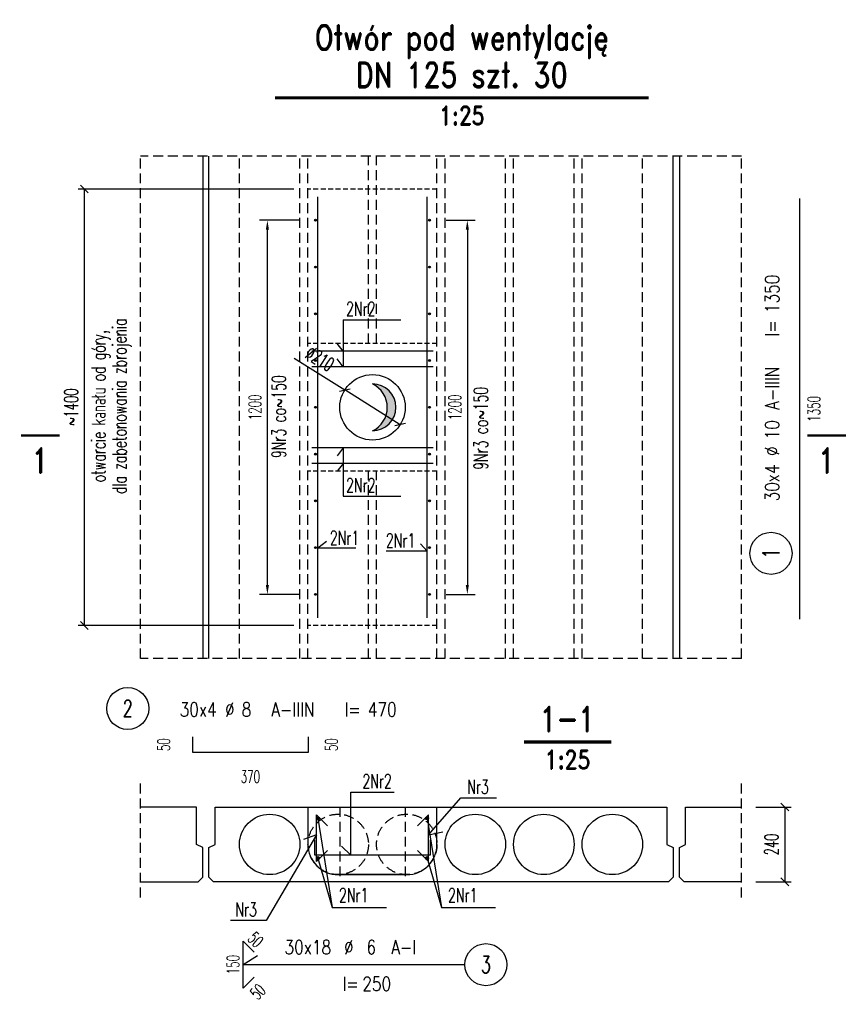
# Model space of a CAD drawing. Header units: millimetres. Extents: x 42034 to 81515, y -12159 to 10238.
# Tile 5 of 14: x 42034 to 44690, y 6888 to 10047. Entities that reach past the tile are written whole.
import ezdxf
from ezdxf.enums import TextEntityAlignment as Align

# ---------------------------------------------------------------- set-up
doc = ezdxf.new("R2010")
doc.units = ezdxf.units.MM
doc.header["$LTSCALE"] = 2.5
doc.linetypes.add('DASHED', pattern=[19.05, 12.7, -6.35])
doc.linetypes.add('DASHED2', pattern=[9.525, 6.35, -3.175])
for name, color, linetype in [('Gruba', 6, 'Continuous'), ('Niewidoczne', 181, 'DASHED'), ('Odnosnik_strzemiona', 40, 'Continuous'), ('Odnosnik_zbrojenie', 25, 'Continuous'), ('Opis_zbrojenie', 7, 'Continuous'), ('Otwory_projektowane', 3, 'Continuous'), ('Przekroj', 2, 'Continuous'), ('Przerywana', 5, 'DASHED'), ('Strzemiona', 4, 'Continuous'), ('Tekst', 31, 'Continuous'), ('Widok', 8, 'Continuous'), ('Wyburzenia', 115, 'DASHED2'), ('Wymiary', 86, 'Continuous'), ('wymiary_zbrojenie', 111, 'Continuous'), ('Zbrojenie', 1, 'Continuous')]:
    doc.layers.add(name, color=color, linetype=linetype)
doc.styles.add('Romans', font='romans.shx', dxfattribs={"width": 0.6})
doc.styles.get("Standard").update_dxf_attribs({"font": 'romans.shx', "width": 0.65})
doc.styles.add('style1', font='romand.shx', dxfattribs={"width": 0.8})
doc.dimstyles.new('OP_preta_25', dxfattribs={"dimscale": 10, "dimtxt": 4, "dimasz": 4, "dimexe": 2.5, "dimexo": 5, "dimgap": 1.2, "dimtad": 1, "dimdec": 0, "dimrnd": 5, "dimzin": 9, "dimdsep": 46, "dimtxsty": 'Romans', "dimblk": 'OBLIQUE', "dimcen": 20, "dimdle": 2.5, "dimse1": 1, "dimse2": 1, "dimsd1": 1, "dimsd2": 1, "dimclrt": 31, "dimadec": 0, "dimazin": 0, "dimtfac": 1, "dimtdec": 0, "dimtix": 1, "dimtmove": 1, "dimatfit": 2, "dimldrblk": 'DOT', "dimfxl": 0, "dimtolj": 1, "dimtzin": 0, "dimarcsym": 0})
doc.dimstyles.new('Skala_25', dxfattribs={"dimscale": 10, "dimtxt": 4.5, "dimasz": 2.5, "dimexe": 2, "dimexo": 4.5, "dimgap": 2, "dimtad": 1, "dimdec": 0, "dimdsep": 46, "dimtxsty": 'Romans', "dimblk": 'OBLIQUE', "dimcen": 0.09, "dimclrt": 31, "dimadec": 0, "dimazin": 0, "dimtfac": 1, "dimtdec": 0, "dimtix": 1, "dimtmove": 2, "dimatfit": 3, "dimldrblk": 'DOT', "dimfxl": 1, "dimtolj": 1, "dimtzin": 0, "dimarcsym": 0})
doc.dimstyles.new('Strzemiona_25', dxfattribs={"dimscale": 10, "dimtxt": 4, "dimasz": 3, "dimexe": 2.5, "dimexo": 5, "dimgap": 2, "dimtad": 1, "dimdec": 0, "dimrnd": 5, "dimzin": 9, "dimdsep": 46, "dimtxsty": 'Romans', "dimcen": 20, "dimclrt": 31, "dimadec": 1, "dimazin": 2, "dimtfac": 1, "dimtdec": 0, "dimtix": 1, "dimtmove": 2, "dimatfit": 2, "dimfxl": 1, "dimtolj": 1, "dimtzin": 0, "dimarcsym": 0})

# ---------------------------------------------------------------- blocks, each defined once
blk = doc.blocks.new('_Oblique')
at = {"color": 0, "linetype": 'ByBlock', "lineweight": -2}
blk.add_line((-0.5, -0.5), (0.5, 0.5), dxfattribs=at)
blk = doc.blocks.new('*D123')
at = {"layer": 'Defpoints', "color": 0, "transparency": 16777216}
for p in [(42241.3, 9503.2), (42959, 9503.2), (42959, 8103.2)]:
    blk.add_point(p, dxfattribs=at)
at = {"layer": 'Wymiary', "color": 0, "lineweight": -2, "transparency": 16777216}
for p, q in [((42914, 9503.2), (42221.3, 9503.2)), ((42241.3, 8103.2), (42241.3, 9503.2)), ((42914, 8103.2), (42221.3, 8103.2))]:
    blk.add_line(p, q, dxfattribs=at)
at = {"layer": 'Wymiary', "color": 0, "lineweight": -2, "transparency": 16777216, "xscale": 25, "yscale": 25, "zscale": 25}
for p, rotation in [((42241.3, 9503.2), 90), ((42241.3, 8103.2), 270)]:
    blk.add_blockref('_Oblique', p, dxfattribs=dict(at, rotation=rotation))
at = {"layer": 'Wymiary', "color": 31, "transparency": 16777216, "insert": (42198.8, 8803.2), "char_height": 45, "attachment_point": 5, "rotation": 90, "style": 'Romans'}
blk.add_mtext('\\A1;~1400', dxfattribs=at)
blk = doc.blocks.new('_Dot')
at = {"color": 0, "linetype": 'ByBlock', "lineweight": -2}
blk.add_line((-0.5, 0), (-1, 0), dxfattribs=at)
at = {"color": 0, "linetype": 'ByBlock', "const_width": 0.5}
blk.add_lwpolyline([(-0.25, 0, 1), (0.25, 0, 1)], format="xyb", close=True, dxfattribs=at)
blk = doc.blocks.new('*D124')
at = {"layer": 'Defpoints', "color": 0, "ltscale": 0.2, "transparency": 16777216}
for p in [(43352, 9403.2), (43352, 8203.2), (43470.5, 8203.2)]:
    blk.add_point(p, dxfattribs=at)
at = {"layer": 'Odnosnik_strzemiona', "color": 0, "lineweight": -2, "ltscale": 0.2, "transparency": 16777216}
for p, q in [((43402, 9403.2), (43495.5, 9403.2)), ((43470.5, 9373.2), (43470.5, 8233.2)), ((43402, 8203.2), (43495.5, 8203.2))]:
    blk.add_line(p, q, dxfattribs=at)
at = {"layer": 'Odnosnik_strzemiona', "color": 0, "ltscale": 0.2, "transparency": 16777216}
for points in [[(43465.5, 9373.2), (43475.5, 9373.2), (43470.5, 9403.2)], [(43465.5, 8233.2), (43475.5, 8233.2), (43470.5, 8203.2)]]:
    blk.add_solid(points, dxfattribs=at)
at = {"layer": 'Odnosnik_strzemiona', "color": 31, "ltscale": 0.2, "transparency": 16777216, "insert": (43430.5, 8803.2), "char_height": 40, "attachment_point": 5, "rotation": 90, "style": 'Romans'}
blk.add_mtext('\\A1;1200', dxfattribs=at)
blk = doc.blocks.new('*D135')
at = {"layer": 'Defpoints', "color": 0, "ltscale": 0.2, "transparency": 16777216}
for p in [(42828.7, 9403.2), (42980, 9403.2), (42980, 8203.2)]:
    blk.add_point(p, dxfattribs=at)
at = {"layer": 'Odnosnik_strzemiona', "color": 0, "lineweight": -2, "ltscale": 0.2, "transparency": 16777216}
for p, q in [((42930, 9403.2), (42803.7, 9403.2)), ((42828.7, 8233.2), (42828.7, 9373.2)), ((42930, 8203.2), (42803.7, 8203.2))]:
    blk.add_line(p, q, dxfattribs=at)
at = {"layer": 'Odnosnik_strzemiona', "color": 0, "ltscale": 0.2, "transparency": 16777216}
for points in [[(42823.7, 9373.2), (42833.7, 9373.2), (42828.7, 9403.2)], [(42823.7, 8233.2), (42833.7, 8233.2), (42828.7, 8203.2)]]:
    blk.add_solid(points, dxfattribs=at)
at = {"layer": 'Odnosnik_strzemiona', "color": 31, "ltscale": 0.2, "transparency": 16777216, "insert": (42788.7, 8803.2), "char_height": 40, "attachment_point": 5, "rotation": 90, "style": 'Romans'}
blk.add_mtext('\\A1;1200', dxfattribs=at)
blk = doc.blocks.new('*D136')
at = {"layer": 'Defpoints', "color": 0, "transparency": 16777216}
for p in [(44351, 7521.1), (44351, 7281.1), (44489.7, 7281.1)]:
    blk.add_point(p, dxfattribs=at)
at = {"layer": 'Wymiary', "color": 0, "lineweight": -2, "transparency": 16777216}
for p, q in [((44396, 7521.1), (44509.7, 7521.1)), ((44489.7, 7521.1), (44489.7, 7281.1)), ((44396, 7281.1), (44509.7, 7281.1))]:
    blk.add_line(p, q, dxfattribs=at)
at = {"layer": 'Wymiary', "color": 0, "lineweight": -2, "transparency": 16777216, "xscale": 25, "yscale": 25, "zscale": 25}
for p, rotation in [((44489.7, 7521.1), 90), ((44489.7, 7281.1), 270)]:
    blk.add_blockref('_Oblique', p, dxfattribs=dict(at, rotation=rotation))
at = {"layer": 'Wymiary', "color": 31, "transparency": 16777216, "insert": (44447.2, 7401.1), "char_height": 45, "attachment_point": 5, "rotation": 90, "style": 'Romans'}
blk.add_mtext('\\A1;240', dxfattribs=at)
blk = doc.blocks.new('*D137')
at = {"layer": 'Defpoints', "color": 0, "ltscale": 0.2, "transparency": 16777216}
for p in [(43077.1, 8859), (43255, 8747.4)]:
    blk.add_point(p, dxfattribs=at)
at = {"layer": 'Wymiary', "color": 0, "lineweight": -2, "ltscale": 0.2, "transparency": 16777216}
for p in [(42914.7, 8960.9), (43255, 8747.4)]:
    blk.add_line(p, (43077.1, 8859), dxfattribs=at)
at = {"layer": 'Wymiary', "color": 0, "lineweight": -2, "ltscale": 0.2, "transparency": 16777216, "xscale": 25, "yscale": 25, "zscale": 25}
for p, rotation in [((43077.1, 8859), 327.898330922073), ((43255, 8747.4), 147.898330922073)]:
    blk.add_blockref('_Oblique', p, dxfattribs=dict(at, rotation=rotation))
at = {"layer": 'Wymiary', "color": 31, "ltscale": 0.2, "transparency": 16777216, "insert": (42997.3, 8959.2), "char_height": 45, "attachment_point": 5, "rotation": 327.8983, "style": 'Romans'}
blk.add_mtext('\\A1;∅210', dxfattribs=at)
blk = doc.blocks.new('*D116')
at = {"layer": 'Defpoints', "color": 0, "ltscale": 0.2, "transparency": 16777216}
for p in [(44537.6, 9473.2), (44615, 9473.2), (44537.6, 8123.2)]:
    blk.add_point(p, dxfattribs=at)
at = {"layer": 'wymiary_zbrojenie', "color": 31, "ltscale": 0.2, "transparency": 16777216, "insert": (44583, 8798.2), "char_height": 40, "attachment_point": 5, "rotation": 90, "style": 'Romans'}
blk.add_mtext('\\A1;1350', dxfattribs=at)
blk = doc.blocks.new('Op_preta')
at = {"color": 7}
blk.add_circle((-30.3, 68.1), 37.5, dxfattribs=at)
at = {"color": 31, "width": 0.8}
for s, p in [('%%c', (143.2, 53.6)), ('l=', (356.2, 53.6))]:
    blk.add_text(s, height=25, dxfattribs=at).set_placement(p)
at = {"color": 31, "width": 0.7}
blk.add_attdef('222', text='', height=30, dxfattribs=at).set_placement((-30.3, 68.1), align=Align.MIDDLE)
at = {"color": 31, "width": 0.8}
blk.add_attdef('222X10', text='', height=25, dxfattribs=at).set_placement((128.3, 53.6), align=Align.RIGHT)
for tag, p in [('25', (172.8, 53.6)), ('RB500W', (225.6, 53.6)), ('1000', (397.8, 53.6))]:
    blk.add_attdef(tag, p, '', height=25, dxfattribs=at)
blk = doc.blocks.new('*D117')
at = {"layer": 'Defpoints', "color": 0, "ltscale": 0.2, "transparency": 16777216}
for p in [(42589.1, 7696.2), (42959.1, 7696.2), (42959.1, 7586.4)]:
    blk.add_point(p, dxfattribs=at)
at = {"layer": 'wymiary_zbrojenie', "color": 31, "ltscale": 0.2, "transparency": 16777216, "insert": (42774.1, 7618.4), "char_height": 40, "attachment_point": 5, "style": 'Romans'}
blk.add_mtext('\\A1;370', dxfattribs=at)
blk = doc.blocks.new('*D118')
at = {"layer": 'Defpoints', "color": 0, "ltscale": 0.2, "transparency": 16777216}
for p in [(42959.1, 7746.2), (43066.2, 7746.2), (42959.1, 7696.2)]:
    blk.add_point(p, dxfattribs=at)
at = {"layer": 'wymiary_zbrojenie', "color": 31, "ltscale": 0.2, "transparency": 16777216, "insert": (43034.2, 7721.2), "char_height": 40, "attachment_point": 5, "rotation": 90, "style": 'Romans'}
blk.add_mtext('\\A1;50', dxfattribs=at)
blk = doc.blocks.new('*D119')
at = {"layer": 'Defpoints', "color": 0, "ltscale": 0.2, "transparency": 16777216}
for p in [(42527.9, 7746.2), (42589.1, 7746.2), (42589.1, 7696.2)]:
    blk.add_point(p, dxfattribs=at)
at = {"layer": 'wymiary_zbrojenie', "color": 31, "ltscale": 0.2, "transparency": 16777216, "insert": (42495.9, 7721.2), "char_height": 40, "attachment_point": 5, "rotation": 90, "style": 'Romans'}
blk.add_mtext('\\A1;50', dxfattribs=at)
blk = doc.blocks.new('*D120')
at = {"layer": 'Defpoints', "color": 0, "ltscale": 0.2, "transparency": 16777216}
for p in [(42750.6, 7090.5), (42750.6, 7090.5), (42750.6, 6940.5)]:
    blk.add_point(p, dxfattribs=at)
at = {"layer": 'wymiary_zbrojenie', "color": 31, "ltscale": 0.2, "transparency": 16777216, "insert": (42718.6, 7015.5), "char_height": 40, "attachment_point": 5, "rotation": 90, "style": 'Romans'}
blk.add_mtext('\\A1;150', dxfattribs=at)
blk = doc.blocks.new('*D121')
at = {"layer": 'Defpoints', "color": 0, "ltscale": 0.2, "transparency": 16777216}
for p in [(42750.6, 7090.5), (42786, 7055.1), (42786, 7055.1)]:
    blk.add_point(p, dxfattribs=at)
at = {"layer": 'wymiary_zbrojenie', "color": 31, "ltscale": 0.2, "transparency": 16777216, "insert": (42790.9, 7095.4), "char_height": 40, "attachment_point": 5, "rotation": 315, "style": 'Romans'}
blk.add_mtext('\\A1;50', dxfattribs=at)
blk = doc.blocks.new('*D122')
at = {"layer": 'Defpoints', "color": 0, "ltscale": 0.2, "transparency": 16777216}
for p in [(42786, 6975.8), (42750.6, 6940.5), (42802.8, 6888.2)]:
    blk.add_point(p, dxfattribs=at)
at = {"layer": 'wymiary_zbrojenie', "color": 31, "ltscale": 0.2, "transparency": 16777216, "insert": (42797.9, 6928.5), "char_height": 40, "attachment_point": 5, "rotation": 45, "style": 'Romans'}
blk.add_mtext('\\A1;50', dxfattribs=at)
blk = doc.blocks.new('Op_strzemie_p')
at = {"color": 7}
blk.add_line((0, 0), (313.1, 0), dxfattribs=at)
at = {"color": 7, "ltscale": 0.4}
blk.add_circle((350.6, 0), 37.5, dxfattribs=at)
at = {"color": 31, "ltscale": 0.4, "width": 0.8}
for s, p in [('%%C', (97.6, 18.4)), ('l=', (94.9, -46.9))]:
    blk.add_text(s, height=25, dxfattribs=at).set_placement(p)
blk.add_attdef('333', text='', height=25, dxfattribs=at).set_placement((74.6, 18.4), align=Align.RIGHT)
for tag, p in [('8', (137.6, 18.4)), ('RB500W', (181.7, 18.4)), ('1000', (130.2, -46.9))]:
    blk.add_attdef(tag, p, '', height=25, dxfattribs=at)
at = {"color": 31, "ltscale": 0.4, "width": 0.7}
blk.add_attdef('222', text='', height=30, dxfattribs=at).set_placement((350.6, 0), align=Align.MIDDLE)

msp = doc.modelspace()

# ---------------------------------------------------------------- hatches: boundary and pattern name
at = {"layer": 'Otwory_projektowane', "lineweight": 25}
h = msp.add_hatch(color=256, dxfattribs=at)
h.dxf.hatch_style = 1
h.paths.add_polyline_path([(43167.7, 8728.2, 0.989168), (43166, 8878.2, -0.623242)])
at = {"layer": 'Strzemiona', "ltscale": 0.2}
h = msp.add_hatch(color=256, dxfattribs=at)
h.dxf.hatch_style = 1
h.paths.add_polyline_path([(42986, 9403.2, 1), (42980, 9403.2, 1)])
h = msp.add_hatch(color=256, dxfattribs=at)
h.dxf.hatch_style = 1
h.paths.add_polyline_path([(43352, 9403.2, 1), (43346, 9403.2, 1)])
h = msp.add_hatch(color=256, dxfattribs=at)
h.dxf.hatch_style = 1
h.paths.add_polyline_path([(42986, 9253.2, 1), (42980, 9253.2, 1)])
h = msp.add_hatch(color=256, dxfattribs=at)
h.dxf.hatch_style = 1
h.paths.add_polyline_path([(43352, 9253.2, 1), (43346, 9253.2, 1)])
h = msp.add_hatch(color=256, dxfattribs=at)
h.dxf.hatch_style = 1
h.paths.add_polyline_path([(42986, 9103.2, 1), (42980, 9103.2, 1)])
h = msp.add_hatch(color=256, dxfattribs=at)
h.dxf.hatch_style = 1
h.paths.add_polyline_path([(43352, 9103.2, 1), (43346, 9103.2, 1)])
h = msp.add_hatch(color=256, dxfattribs=at)
h.dxf.hatch_style = 1
h.paths.add_polyline_path([(42986, 8953.2, 1), (42980, 8953.2, 1)])
h = msp.add_hatch(color=256, dxfattribs=at)
h.dxf.hatch_style = 1
h.paths.add_polyline_path([(43352, 8953.2, 1), (43346, 8953.2, 1)])
h = msp.add_hatch(color=256, dxfattribs=at)
h.dxf.hatch_style = 1
h.paths.add_polyline_path([(42986, 8803.2, 1), (42980, 8803.2, 1)])
h = msp.add_hatch(color=256, dxfattribs=at)
h.dxf.hatch_style = 1
h.paths.add_polyline_path([(43352, 8803.2, 1), (43346, 8803.2, 1)])
h = msp.add_hatch(color=256, dxfattribs=at)
h.dxf.hatch_style = 1
h.paths.add_polyline_path([(42986, 8653.2, 1), (42980, 8653.2, 1)])
h = msp.add_hatch(color=256, dxfattribs=at)
h.dxf.hatch_style = 1
h.paths.add_polyline_path([(43352, 8653.2, 1), (43346, 8653.2, 1)])
h = msp.add_hatch(color=256, dxfattribs=at)
h.dxf.hatch_style = 1
h.paths.add_polyline_path([(42986, 8503.2, 1), (42980, 8503.2, 1)])
h = msp.add_hatch(color=256, dxfattribs=at)
h.dxf.hatch_style = 1
h.paths.add_polyline_path([(43352, 8503.2, 1), (43346, 8503.2, 1)])
h = msp.add_hatch(color=256, dxfattribs=at)
h.dxf.hatch_style = 1
h.paths.add_polyline_path([(42986, 8353.2, 1), (42980, 8353.2, 1)])
h = msp.add_hatch(color=256, dxfattribs=at)
h.dxf.hatch_style = 1
h.paths.add_polyline_path([(43352, 8353.2, 1), (43346, 8353.2, 1)])
h = msp.add_hatch(color=256, dxfattribs=at)
h.dxf.hatch_style = 1
h.paths.add_polyline_path([(42986, 8203.2, 1), (42980, 8203.2, 1)])
h = msp.add_hatch(color=256, dxfattribs=at)
h.dxf.hatch_style = 1
h.paths.add_polyline_path([(43352, 8203.2, 1), (43346, 8203.2, 1)])
at = {"layer": 'Zbrojenie'}
h = msp.add_hatch(color=256, dxfattribs=at)
h.dxf.hatch_style = 1
h.paths.add_polyline_path([(42996, 7485.1, 1), (42986, 7485.1, 1)])
h = msp.add_hatch(color=256, dxfattribs=at)
h.dxf.hatch_style = 1
h.paths.add_polyline_path([(43336, 7485.1, -1), (43346, 7485.1, -1)])
h = msp.add_hatch(color=256, dxfattribs=at)
h.dxf.hatch_style = 1
h.paths.add_polyline_path([(42996, 7357.1, 1), (42986, 7357.1, 1)])
h = msp.add_hatch(color=256, dxfattribs=at)
h.dxf.hatch_style = 1
h.paths.add_polyline_path([(43336, 7357.1, -1), (43346, 7357.1, -1)])

# ---------------------------------------------------------------- linework, layer by layer
at = {"layer": 'Gruba'}
for points, const_width in [([(42852.6, 9795.9), (44052.6, 9795.9)], 10), ([(42037.3, 8712.6), (42162.3, 8712.6)], 7.5), ([(44561.4, 8712.6), (44686.4, 8712.6)], 7.5), ([(43652.2, 7729.8), (43932.2, 7729.8)], 10)]:
    msp.add_lwpolyline(points, dxfattribs=dict(at, const_width=const_width))
at = {"layer": 'Niewidoczne'}
for p, q in [((42739, 7997.7), (42739, 9608.8)), ((42933, 7997.7), (42933, 9608.8)), ((42959, 7997.7), (42959, 9608.8)), ((43153, 9008.2), (43153, 9608.8)), ((43179, 9008.2), (43179, 9608.8)), ((43373, 7997.7), (43373, 9608.8)), ((43399, 7997.7), (43399, 9608.8)), ((43593, 7997.7), (43593, 9608.8)), ((43619, 7997.7), (43619, 9608.8)), ((43813, 7997.7), (43813, 9608.8)), ((43839, 7997.7), (43839, 9608.8)), ((44033, 7997.7), (44033, 9608.8)), ((43153, 7997.7), (43153, 8598.2)), ((43179, 7997.7), (43179, 8598.2)), ((43061, 7521.1), (43061, 7281.1)), ((43271, 7521.1), (43271, 7281.1))]:
    msp.add_line(p, q, dxfattribs=at)
for centre in [(43056, 7401.1), (43276, 7401.1)]:
    msp.add_circle(centre, 97, dxfattribs=at)
at = {"layer": 'Odnosnik_strzemiona'}
for p, q in [((43346, 7431.9), (43449.6, 7550.1)), ((43449.6, 7550.1), (43564.2, 7550.1)), ((42986, 7431.9), (42824.6, 7156.8)), ((42986, 7431.9), (42944.7, 7416.9)), ((43346, 7431.9), (43391.4, 7441.9)), ((42824.6, 7156.8), (42710.1, 7156.8))]:
    msp.add_line(p, q, dxfattribs=at)
at = {"layer": 'Odnosnik_zbrojenie', "ltscale": 0.2}
for p, q in [((43071.4, 9083.8), (43257.2, 9083.8)), ((43071.4, 9083.8), (43071.4, 8933.2)), ((43071.4, 8983.2), (43052.6, 9008.3)), ((43071.4, 8933.2), (43052.6, 8958.3)), ((43071.4, 8673.2), (43052.6, 8648.1)), ((43071.4, 8673.2), (43071.4, 8518.6)), ((43071.4, 8623.2), (43052.6, 8598.1)), ((43071.4, 8518.6), (43257.2, 8518.6)), ((42991, 8352), (43017.9, 8373.6)), ((42991, 8352), (43112.4, 8352)), ((43341, 8341.9), (43209.6, 8341.9)), ((43341, 8341.9), (43319.9, 8365.7))]:
    msp.add_line(p, q, dxfattribs=at)
at = {"layer": 'Odnosnik_zbrojenie'}
for p, q in [((43096.8, 7366.2), (43096.8, 7568.5)), ((43096.8, 7568.5), (43236.1, 7568.5)), ((42991, 7485.1), (43037, 7198.6)), ((43341, 7485.1), (43387, 7198.6)), ((43096.8, 7366.2), (43067, 7395.1)), ((42991, 7357.1), (43037, 7198.6)), ((43341, 7357.1), (43387, 7198.6)), ((43037, 7198.6), (43211.3, 7198.6)), ((43387, 7198.6), (43561.3, 7198.6))]:
    msp.add_line(p, q, dxfattribs=at)
at = {"layer": 'Opis_zbrojenie', "ltscale": 0.2}
for q in [(42797.4, 7045.2), (43014.4, 7015.5)]:
    msp.add_line((42750.6, 7015.5), q, dxfattribs=at)
at = {"layer": 'Otwory_projektowane', "lineweight": 25}
msp.add_circle((43166, 8803.2), 105, dxfattribs=at)
for centre, radius, start, end in [((43166, 8803.2), 75, 270, 90), ((43130.1, 8802.8), 83.5, 295.5102, 64.4898)]:
    msp.add_arc(centre, radius, start, end, dxfattribs=at)
at = {"layer": 'Przekroj'}
for points in [[(42601, 7521.1), (42421, 7521.1)], [(42421, 7281.1), (42606, 7281.1), (42621, 7296.1), (42621, 7391.1), (42601, 7401.1), (42601, 7521.1)], [(42661, 7521.1), (44111, 7521.1), (44111, 7401.1), (44131, 7391.1), (44131, 7296.1), (44116, 7281.1), (42656, 7281.1), (42641, 7296.1), (42641, 7391.1), (42661, 7401.1), (42661, 7521.1)], [(44351, 7281.1), (44166, 7281.1), (44151, 7296.1), (44151, 7391.1), (44171, 7401.1), (44171, 7521.1)], [(44171, 7521.1), (44351, 7521.1)]]:
    msp.add_lwpolyline(points, dxfattribs=at)
at = {"layer": 'Przekroj', "ltscale": 0.2}
msp.add_lwpolyline([(42959, 7521.1), (42959, 7401.1, 0.414214), (43056, 7304.1), (43276, 7304.1, 0.414214), (43373, 7401.1), (43373, 7521.1)], format="xyb", dxfattribs=at)
at = {"layer": 'Przekroj'}
for centre in [(42836, 7401.1), (43496, 7401.1), (43716, 7401.1), (43936, 7401.1)]:
    msp.add_circle(centre, 97, dxfattribs=at)
at = {"layer": 'Przerywana'}
for p, q in [((42421, 7997.7), (42421, 9608.8)), ((44351, 9608.8), (42421, 9608.8)), ((44351, 7997.7), (44351, 9608.8)), ((44351, 7997.7), (42421, 7997.7)), ((42421, 7231.1), (42421, 7611.1)), ((44351, 7231.1), (44351, 7611.1))]:
    msp.add_line(p, q, dxfattribs=at)
at = {"layer": 'Strzemiona'}
for points in [[(43021.4, 7381.5), (42986, 7346.1), (42986, 7496.1), (43021.4, 7460.8)], [(43310.7, 7381.5), (43346, 7346.1), (43346, 7496.1), (43310.7, 7460.8)]]:
    msp.add_lwpolyline(points, dxfattribs=at)
at = {"layer": 'Strzemiona', "ltscale": 0.2}
for centre in [(42983, 9403.2), (43349, 9403.2), (42983, 9253.2), (43349, 9253.2), (42983, 9103.2), (43349, 9103.2), (42983, 8953.2), (43349, 8953.2), (42983, 8803.2), (43349, 8803.2), (42983, 8653.2), (43349, 8653.2), (42983, 8503.2), (43349, 8503.2), (42983, 8353.2), (43349, 8353.2), (42983, 8203.2), (43349, 8203.2)]:
    msp.add_circle(centre, 3, dxfattribs=at)
at = {"layer": 'Widok'}
for p, q in [((42621, 9608.8), (42621, 7997.7)), ((42641, 7997.7), (42641, 9608.8)), ((44131, 7997.7), (44131, 9608.8)), ((44151, 9608.8), (44151, 7997.7))]:
    msp.add_line(p, q, dxfattribs=at)
at = {"layer": 'Wyburzenia'}
for p, q in [((43373, 9503.2), (42959, 9503.2)), ((43373, 9008.2), (42959, 9008.2)), ((43373, 8598.2), (42959, 8598.2)), ((43373, 8103.2), (42959, 8103.2))]:
    msp.add_line(p, q, dxfattribs=at)
at = {"layer": 'Wymiary', "ltscale": 0.2}
msp.add_line((43276, 7304.1), (43056, 7304.1), dxfattribs=at)
at = {"layer": 'Zbrojenie'}
for points in [[(42991, 8128.2), (42991, 9478.2)], [(43341, 8128.2), (43341, 9478.2)], [(44537.6, 8123.2), (44537.6, 9473.2)], [(43361, 8983.2), (42971, 8983.2)], [(43361, 8933.2), (42971, 8933.2)], [(43361, 8673.2), (42971, 8673.2)], [(43361, 8623.2), (42971, 8623.2)]]:
    msp.add_lwpolyline(points, dxfattribs=at)
at = {"layer": 'Zbrojenie', "ltscale": 0.2}
for points in [[(42959.1, 7746.2), (42959.1, 7696.2), (42589.1, 7696.2), (42589.1, 7746.2)], [(43351, 7416.2), (43351, 7366.2), (42981, 7366.2), (42981, 7416.2)], [(42786, 6975.8), (42750.6, 6940.5), (42750.6, 7090.5), (42786, 7055.1)]]:
    msp.add_lwpolyline(points, dxfattribs=at)
at = {"layer": 'Zbrojenie'}
for centre in [(42991, 7485.1), (43341, 7485.1), (42991, 7357.1), (43341, 7357.1)]:
    msp.add_circle(centre, 5, dxfattribs=at)

# ---------------------------------------------------------------- block references
at = {"layer": 'Opis_zbrojenie', "ltscale": 0.2, "xscale": 1.8, "yscale": 1.8, "zscale": 1.8, "rotation": 90}
msp.add_blockref('Op_preta', (44567.8, 8389.3), dxfattribs=at).add_auto_attribs({'222X10': '30x4', '222': '1', 'RB500W': 'A-IIIN', '25': '10', '1000': '1350'})
at = {"layer": 'Opis_zbrojenie', "ltscale": 0.2, "xscale": 1.8, "yscale": 1.8, "zscale": 1.8}
msp.add_blockref('Op_preta', (42435, 7714.6), dxfattribs=at).add_auto_attribs({'222X10': '30x4', '222': '2', 'RB500W': 'A-IIIN', '25': '8', '1000': '470'})
at = {"layer": 'Opis_zbrojenie', "xscale": 1.8, "yscale": 1.8, "zscale": 1.8}
msp.add_blockref('Op_strzemie_p', (42899, 7015.5), dxfattribs=at).add_auto_attribs({'RB500W': 'A-I', '333': '30x18', '8': '6', '1000': '250', '222': '3'})

# ---------------------------------------------------------------- texts
at = {"layer": 'Gruba', "style": 'style1', "width": 0.8}
for s, p in [('Otwór pod wentylację', (43452.6, 9925.5)), ('DN 125 szt. 30', (43452.6, 9805.5)), ('1-1', (43792.2, 7739.5))]:
    msp.add_text(s, height=80, dxfattribs=at).set_placement(p, align=Align.BOTTOM_CENTER)
for s, height, p in [('1:25', 60, (43452.6, 9769.2)), ('1', 80, (42099.8, 8672.6)), ('1', 80, (44623.9, 8672.6)), ('1:25', 60, (43792.2, 7703.2))]:
    msp.add_text(s, height=height, dxfattribs=at).set_placement(p, align=Align.TOP_CENTER)
at = {"layer": 'Odnosnik_strzemiona', "ltscale": 0.2, "width": 0.65}
for p in [(42887.7, 8640.5), (43536.1, 8602.9)]:
    msp.add_text('9Nr3 co~150', height=45, rotation=90, dxfattribs=at).set_placement(p)
at = {"layer": 'Odnosnik_strzemiona', "width": 0.65}
for p in [(43470.3, 7563), (42726, 7169.7)]:
    msp.add_text('Nr3', height=45, dxfattribs=at).set_placement(p)
at = {"layer": 'Odnosnik_zbrojenie', "ltscale": 0.2, "width": 0.65}
for s, p in [('2Nr2', (43081.4, 9096.6)), ('2Nr2', (43081.4, 8531.4)), ('2Nr1', (43029.2, 8362)), ('2Nr1', (43209.1, 8353.6))]:
    msp.add_text(s, height=45, dxfattribs=at).set_placement(p)
at = {"layer": 'Odnosnik_zbrojenie', "width": 0.65}
for s, p in [('2Nr2', (43133.8, 7581.5)), ('2Nr1', (43058.6, 7216.2)), ('2Nr1', (43408.6, 7216.2))]:
    msp.add_text(s, height=45, dxfattribs=at).set_placement(p)
at = {"layer": 'Tekst', "width": 0.65}
for s, p in [('dla zabetonowania zbrojenia', (42376.4, 8807)), ('otwarcie kanału od góry,', (42309.3, 8807))]:
    msp.add_text(s, height=45, rotation=90, dxfattribs=at).set_placement(p, align=Align.CENTER)

# ---------------------------------------------------------------- dimensions: what is measured, and where the dimension line sits
at = {"layer": 'Odnosnik_strzemiona', "ltscale": 0.2}
for base, p1, p2, picture, middle in [((42828.7, 9403.2), (42980, 8203.2), (42980, 9403.2), '*D135', (42788.7, 8803.2)), ((43470.5, 8203.2), (43352, 9403.2), (43352, 8203.2), '*D124', (43430.5, 8803.2))]:
    dim = msp.add_linear_dim(base=base, p1=p1, p2=p2, angle=90, dimstyle='Strzemiona_25', dxfattribs=at)
    dim.commit()
    dim.dimension.update_dxf_attribs({"geometry": picture, "text_midpoint": middle})
at = {"layer": 'Wymiary'}
dim = msp.add_linear_dim(base=(42241.3, 9503.2), p1=(42959, 8103.2), p2=(42959, 9503.2), angle=270, text='~<>', dimstyle='Skala_25', dxfattribs=at)
dim.commit()
dim.dimension.update_dxf_attribs({"geometry": '*D123', "text_midpoint": (42198.8, 8803.2)})
at = {"layer": 'Wymiary', "ltscale": 0.2}
dim = msp.add_diameter_dim_2p(p1=(43255, 8747.4), p2=(43077.1, 8859), dimstyle='Skala_25', override={"dimfxl": 0}, dxfattribs=at)
dim.commit()
dim.dimension.update_dxf_attribs({"geometry": '*D137', "text_midpoint": (42997.3, 8959.2)})
at = {"layer": 'Wymiary'}
dim = msp.add_linear_dim(base=(44489.7, 7281.1), p1=(44351, 7521.1), p2=(44351, 7281.1), angle=90, dimstyle='Skala_25', dxfattribs=at)
dim.commit()
dim.dimension.update_dxf_attribs({"geometry": '*D136', "text_midpoint": (44447.2, 7401.1)})
at = {"layer": 'wymiary_zbrojenie', "ltscale": 0.2}
for base, p1, p2, picture, middle in [((44615, 9473.2), (44537.6, 8123.2), (44537.6, 9473.2), '*D116', (44583, 8798.2)), ((42527.9, 7746.2), (42589.1, 7696.2), (42589.1, 7746.2), '*D119', (42495.9, 7721.2)), ((43066.2, 7746.2), (42959.1, 7696.2), (42959.1, 7746.2), '*D118', (43034.2, 7721.2)), ((42750.6, 7090.5), (42750.6, 6940.5), (42750.6, 7090.5), '*D120', (42718.6, 7015.5))]:
    dim = msp.add_linear_dim(base=base, p1=p1, p2=p2, angle=90, dimstyle='OP_preta_25', dxfattribs=at)
    dim.commit()
    dim.dimension.update_dxf_attribs({"geometry": picture, "text_midpoint": middle})
dim = msp.add_linear_dim(base=(42959.1, 7586.4), p1=(42589.1, 7696.2), p2=(42959.1, 7696.2), dimstyle='OP_preta_25', dxfattribs=at)
dim.commit()
dim.dimension.update_dxf_attribs({"geometry": '*D117', "text_midpoint": (42774.1, 7618.4)})
for p1, p2, distance, picture, middle in [((42750.6, 7090.5), (42786, 7055.1), 0, '*D121', (42790.9, 7095.4)), ((42786, 6975.8), (42750.6, 6940.5), 73.9, '*D122', (42797.9, 6928.5))]:
    dim = msp.add_aligned_dim(p1=p1, p2=p2, distance=distance, dimstyle='OP_preta_25', dxfattribs=at)
    dim.commit()
    dim.dimension.update_dxf_attribs({"geometry": picture, "text_midpoint": middle})

doc.saveas('drawing.dxf')
